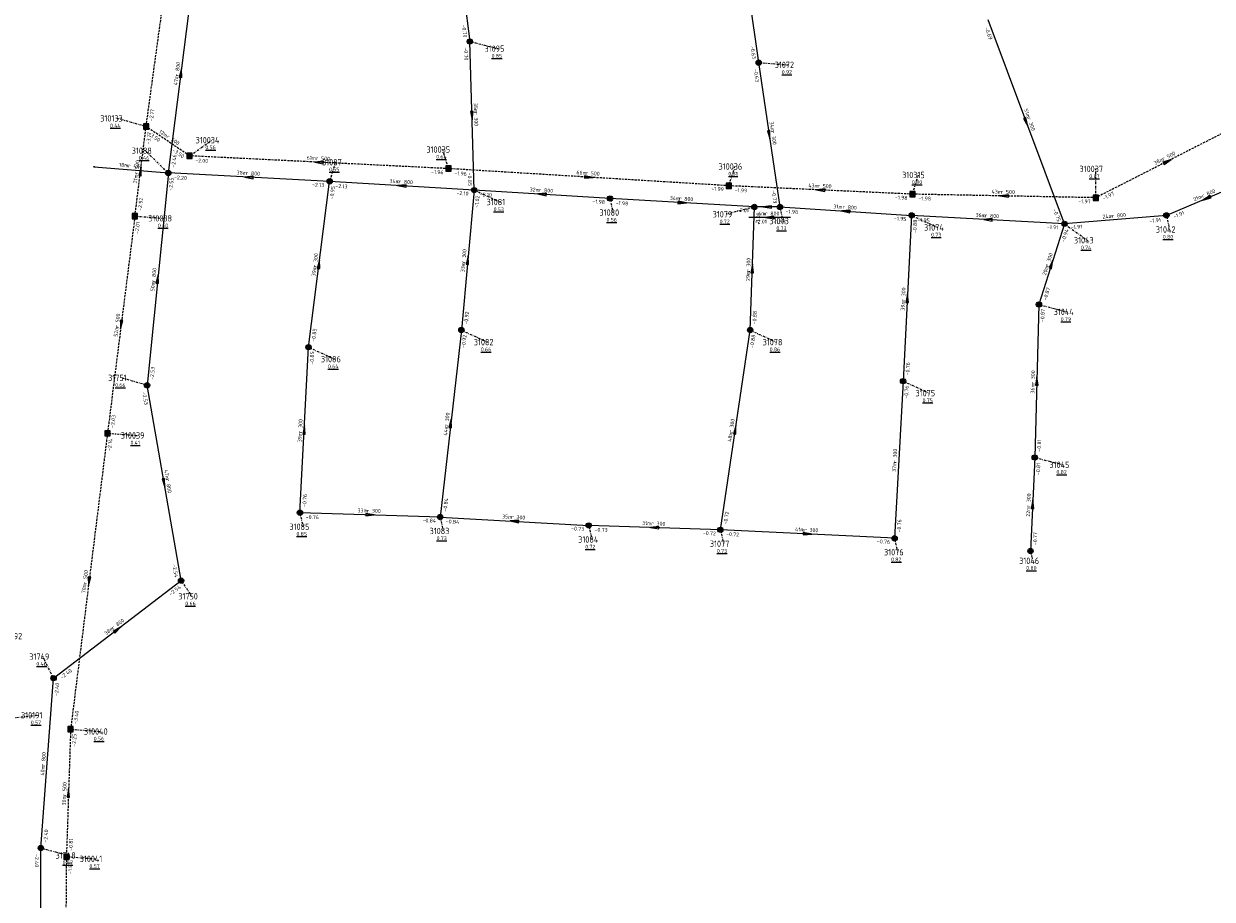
# Model space of a CAD drawing. Extents: x 188323 to 208361, y 565368 to 574910.
# Tile 66 of 256: x 201057 to 201337, y 568253 to 568459. Entities that reach past the tile are written whole.
import ezdxf

# ---------------------------------------------------------------- set-up
doc = ezdxf.new("R2010")
doc.units = 0
doc.linetypes.add('DASHDOT', pattern=[1, 0.5, -0.25, 0, -0.25])
doc.linetypes.add('DASHED', pattern=[0.75, 0.5, -0.25])
doc.layers.get('0').update_dxf_attribs({"linetype": 'CONTINUOUS'})
for name, color, linetype in [('RIO-AFM', 7, 'CONTINUOUS'), ('RIO-BOK', 7, 'CONTINUOUS'), ('RIO-DET', 7, 'CONTINUOUS'), ('RIO-KNP', 7, 'CONTINUOUS'), ('RIO-KNR', 7, 'CONTINUOUS'), ('RIO-LAG_0B', 7, 'CONTINUOUS'), ('RIO-LAG_1B', 7, 'DASHED'), ('RIO-LEN', 7, 'CONTINUOUS'), ('RIO-MVD', 1, 'CONTINUOUS'), ('RIO-VRB', 6, 'DASHDOT'), ('RIO-VRH', 7, 'CONTINUOUS')]:
    doc.layers.add(name, color=color, linetype=linetype)
doc.styles.add('RIO-TXT', font='isocp.shx')

# ---------------------------------------------------------------- blocks, each defined once
blk = doc.blocks.new('L_VHR')
blk.add_lwpolyline([(-0.5, 0), (0.5, 0), (-0.5, 0.15), (-0.5, -0.15), (0.5, 0)])
blk = doc.blocks.new('K_IPR')
blk.add_lwpolyline([(-0.5, -0.5), (0.5, -0.5), (0.5, 0.5), (-0.5, 0.5)], close=True)
blk.add_solid([(-0.5, 0.5), (0.5, 0.5), (-0.5, -0.5), (0.5, -0.5)])
at = {"style": 'RIO-TXT', "flags": 1}
blk.add_attdef('KNOOPNAAM', (2, 2), '', height=1, dxfattribs=at)
blk = doc.blocks.new('K_IPG')
blk.add_circle((0, 0), 0.5)
for points in [[(0, 0), (-0.5, 0), (-0.433013, 0.25)], [(0, 0), (-0.433013, -0.25), (-0.5, 0)], [(0, 0), (-0.433013, 0.25), (-0.25, 0.433013)], [(0, 0), (-0.25, -0.433013), (-0.433013, -0.25)], [(0, 0), (-0.25, 0.433013), (0, 0.5)], [(0, 0), (0, -0.5), (-0.25, -0.433013)], [(0, 0), (0, 0.5), (0.25, 0.433013)], [(0, 0), (0.25, 0.433013), (0.433013, 0.25)], [(0, 0), (0.433013, 0.25), (0.5, 0)], [(0, 0), (0.5, 0), (0.433013, -0.25)], [(0, 0), (0.433013, -0.25), (0.25, -0.433013)], [(0, 0), (0.25, -0.433013), (0, -0.5)]]:
    blk.add_solid(points)
at = {"style": 'RIO-TXT', "flags": 1}
blk.add_attdef('KNOOPNAAM', (2, 2), '', height=1, dxfattribs=at)
blk = doc.blocks.new('K_FIC')
blk.add_circle((0, 0), 0.0625)
at = {"style": 'RIO-TXT', "flags": 1}
blk.add_attdef('KNOOPNAAM', (2, 2), '', height=1, dxfattribs=at)
blk = doc.blocks.new('493_03______31073_____31079_')
at = {"layer": 'RIO-LAG_0B'}
blk.add_line((0, 0), (-9.821, -0.004), dxfattribs=at)
at = {"layer": 'RIO-VRH', "xscale": 2, "yscale": 2, "zscale": 2, "rotation": 180}
blk.add_blockref('L_VHR', (-4.9105, -0.002), dxfattribs=at)
at = {"layer": 'RIO-AFM', "style": 'RIO-TXT'}
blk.add_text('r 800', height=0.9, rotation=360, dxfattribs=at).set_placement((-5.9907, 0.4984))
at = {"layer": 'RIO-BOK', "style": 'RIO-TXT'}
for s, p in [('-2.01', (-8.4203, -1.4031)), ('-1.98', (-4.0993, -1.4004))]:
    blk.add_text(s, height=0.9, rotation=360, dxfattribs=at).set_placement(p)
at = {"layer": 'RIO-LEN', "style": 'RIO-TXT'}
blk.add_text('6m', height=0.9, rotation=360, dxfattribs=at).set_placement((-7.6107, 0.4974))

msp = doc.modelspace()

# ---------------------------------------------------------------- linework, layer by layer
at = {"layer": 'RIO-LAG_0B'}
for p, q in [((201156, 568500.992), (201162, 568454.976)), ((201223.616, 568493.44), (201230, 568449.984)), ((201091.008, 568424), (201096.992, 568470.976)), ((201302, 568412.032), (201284, 568460.032)), ((201163.008, 568419.968), (201162, 568454.976)), ((201230, 568449.984), (201235.008, 568416)), ((201073.552, 568425.472), (201091.008, 568424)), ((201091.008, 568424), (201086, 568374.016)), ((201128.992, 568422.016), (201091.008, 568424)), ((201124, 568382.976), (201128.992, 568422.016)), ((201163.008, 568419.968), (201128.992, 568422.016)), ((201344.992, 568422.016), (201326, 568414.016)), ((201163.008, 568419.968), (201160, 568387.008)), ((201195.008, 568417.984), (201163.008, 568419.968)), ((201228.992, 568416), (201195.008, 568417.984)), ((201228, 568387.008), (201228.992, 568416)), ((201235.008, 568416), (201228.992, 568416)), ((201235.008, 568416), (201266, 568414.016)), ((201266, 568414.016), (201264, 568374.976)), ((201302, 568412.032), (201266, 568414.016)), ((201302, 568412.032), (201296, 568393.024)), ((201326, 568414.016), (201302, 568412.032)), ((201296, 568393.024), (201295.008, 568356.992)), ((201160, 568387.008), (201155.008, 568342.976)), ((201220.992, 568339.968), (201228, 568387.008)), ((201122, 568344), (201124, 568382.976)), ((201094, 568328), (201086, 568374.016)), ((201264, 568374.976), (201262, 568337.984)), ((201295.008, 568356.992), (201294, 568334.976)), ((201155.008, 568342.976), (201122, 568344)), ((201155.008, 568342.976), (201190, 568340.992)), ((201220.992, 568339.968), (201190, 568340.992)), ((201262, 568337.984), (201220.992, 568339.968)), ((201064, 568305.024), (201094, 568328)), ((201060.992, 568265.024), (201064, 568305.024)), ((201060.992, 568227.008), (201060.992, 568265.024))]:
    msp.add_line(p, q, dxfattribs=at)
at = {"layer": 'RIO-LAG_1B'}
for p, q in [((201085.776, 568434.944), (201094, 568494.976)), ((201083.136, 568413.824), (201085.776, 568434.944)), ((201096, 568428.032), (201085.776, 568434.944)), ((201343.072, 568435.328), (201309.376, 568418.176)), ((201156.992, 568425.024), (201096, 568428.032)), ((201223.008, 568420.992), (201156.992, 568425.024)), ((201266.224, 568419.008), (201223.008, 568420.992)), ((201309.376, 568418.176), (201266.224, 568419.008)), ((201083.136, 568413.824), (201076.672, 568362.688)), ((201076.672, 568362.688), (201068, 568292.992)), ((201068, 568292.992), (201067.008, 568262.976)), ((201067.008, 568262.976), (201066.768, 568235.264))]:
    msp.add_line(p, q, dxfattribs=at)
at = {"layer": 'RIO-VRB'}
for p, q in [((201162, 568455), (201168.6482, 568453.28)), ((201230, 568450), (201236.9675, 568449.4713)), ((201085.78, 568434.94), (201078.8121, 568436.8665)), ((201096, 568428), (201101.2609, 568431.7378)), ((201091, 568424), (201085.5791, 568429.2464)), ((201157, 568425), (201155.6055, 568429.529)), ((201129, 568422), (201130.3933, 568426.5294)), ((201223, 568421), (201224.3933, 568425.5294)), ((201266.22, 568419), (201267.6133, 568423.5294)), ((201309.37, 568418.18), (201309.369, 568424.955)), ((201163, 568420), (201169.1269, 568417.1622)), ((201195, 568418), (201195.7071, 568414.6868)), ((201229, 568416), (201222.3525, 568414.2779)), ((201235, 568416), (201235.7071, 568412.6868)), ((201083.13, 568413.85), (201090.0975, 568413.3213)), ((201266, 568414), (201272.1269, 568411.1622)), ((201302, 568412), (201307.4194, 568408.1519)), ((201326, 568414), (201326.7071, 568410.6868)), ((201296, 568393), (201302.6482, 568391.28)), ((201160, 568387), (201166.1269, 568384.1622)), ((201228, 568387), (201234.1269, 568384.1622)), ((201124, 568383), (201130.1269, 568380.1622)), ((201086, 568374), (201080.017, 568375.7531)), ((201264, 568375), (201270.1269, 568372.1622)), ((201076.67, 568362.71), (201083.6375, 568362.1813)), ((201295, 568357), (201301.6482, 568355.28)), ((201122, 568344), (201122.7071, 568340.6868)), ((201155, 568343), (201155.7071, 568339.6868)), ((201190, 568341), (201190.7071, 568337.6868)), ((201221, 568340), (201221.7071, 568336.6868)), ((201262, 568338), (201262.7071, 568334.6868)), ((201294, 568335), (201294.5335, 568332.6716)), ((201094, 568328), (201096.537, 568324.3047)), ((201064, 568305), (201061.4616, 568310.0945)), ((201053.08, 568295.58), (201060.155, 568296.28)), ((201068, 568293), (201074.9675, 568292.4713)), ((201061, 568265), (201067.6482, 568263.28)), ((201067, 568263), (201073.9675, 568262.4713))]:
    msp.add_line(p, q, dxfattribs=at)

# ---------------------------------------------------------------- block references
at = {"layer": 'RIO-DET'}
msp.add_blockref('493_03______31073_____31079_', (201237.504, 568413.504), dxfattribs=at)
at = {"layer": 'RIO-KNP', "xscale": 1.25, "yscale": 1.25, "zscale": 1.25}
for name, p in [('K_IPG', (201162, 568454.976)), ('K_IPG', (201230, 568449.984)), ('K_IPR', (201085.776, 568434.944)), ('K_IPR', (201096, 568428.032)), ('K_FIC', (201073.552, 568425.472)), ('K_IPG', (201091.008, 568424)), ('K_IPR', (201156.992, 568425.024)), ('K_IPG', (201128.992, 568422.016)), ('K_IPG', (201163.008, 568419.968)), ('K_IPR', (201223.008, 568420.992)), ('K_IPG', (201195.008, 568417.984)), ('K_IPR', (201266.224, 568419.008)), ('K_IPR', (201309.376, 568418.176)), ('K_IPG', (201228.992, 568416)), ('K_IPG', (201235.008, 568416)), ('K_IPR', (201083.136, 568413.824)), ('K_IPG', (201266, 568414.016)), ('K_IPG', (201302, 568412.032)), ('K_IPG', (201326, 568414.016)), ('K_IPG', (201296, 568393.024)), ('K_IPG', (201160, 568387.008)), ('K_IPG', (201228, 568387.008)), ('K_IPG', (201124, 568382.976)), ('K_IPG', (201086, 568374.016)), ('K_IPG', (201264, 568374.976)), ('K_IPR', (201076.672, 568362.688)), ('K_IPG', (201295.008, 568356.992)), ('K_IPG', (201122, 568344)), ('K_IPG', (201155.008, 568342.976)), ('K_IPG', (201190, 568340.992)), ('K_IPG', (201220.992, 568339.968)), ('K_IPG', (201262, 568337.984)), ('K_IPG', (201294, 568334.976)), ('K_IPG', (201094, 568328)), ('K_IPG', (201064, 568305.024)), ('K_IPR', (201068, 568292.992)), ('K_IPG', (201060.992, 568265.024)), ('K_IPR', (201067.008, 568262.976))]:
    msp.add_blockref(name, p, dxfattribs=at)
at = {"layer": 'RIO-VRH', "xscale": 2, "yscale": 2, "zscale": 2}
for p, rotation in [((201094, 568447.5), 82.7167), ((201162.5, 568437.5), 271.6455), ((201293, 568436), 290.563), ((201232.5, 568433), 278.3741), ((201126.5, 568426.5), 177.1847), ((201326.22, 568426.745), 386.9419), ((201084.455, 568424.395), 82.8298), ((201110, 568423), 176.9875), ((201190, 568423), 356.5321), ((201146, 568421), 176.6339), ((201179, 568419), 176.424), ((201244.61, 568420), 177.3508), ((201287.795, 568418.59), 178.9114), ((201335.5, 568418), 202.8313), ((201212, 568417), 356.6339), ((201232, 568416), 180), ((201250.5, 568415), 536.309), ((201284, 568413), 176.8205), ((201161.5, 568403.5), 444.797), ((201126.5, 568402.5), 82.6859), ((201228.5, 568401.5), 88.0162), ((201299, 568402.5), 432.4671), ((201088.5, 568399), 444.2809), ((201265, 568394.5), 447.0555), ((201079.9, 568388.28), 262.7922), ((201295.5, 568375), 448.3999), ((201123, 568363.5), 87.0555), ((201157.5, 568365), 443.5085), ((201224.5, 568363.5), 81.5206), ((201090, 568351), 279.8739), ((201294.5, 568346), 447.3886), ((201138.5, 568343.5), 358.2645), ((201172.5, 568342), 536.7299), ((201205.5, 568340.5), 178.1526), ((201241.5, 568339), 357.2076), ((201072.335, 568327.855), 262.902), ((201079, 568316.5), 37.4724), ((201067.5, 568278), 448.082)]:
    msp.add_blockref('L_VHR', p, dxfattribs=dict(at, rotation=rotation))

# ---------------------------------------------------------------- texts
at = {"layer": 'RIO-AFM', "style": 'RIO-TXT'}
for s, rotation, p in [('r 800', 82.7167, (201093.4014, 568446.7597)), ('r 300', 271.6455, (201162.9872, 568438.3246)), ('r 300', 290.563, (201293.1984, 568436.9398)), ('r 500', 325.8246, (201090.5022, 568432.3418)), ('r 300', 278.3741, (201232.887, 568433.8762)), ('r 500', 386.9419, (201325.2656, 568426.8336)), ('r 400', 355.0874, (201081.5108, 568425.3226)), ('r 500', 82.8298, (201083.8579, 568423.6533)), ('r 500', 357.1847, (201125.7159, 568427.058)), ('r 800', 356.9875, (201109.2175, 568423.5534)), ('r 500', 356.5321, (201189.2227, 568423.5685)), ('r 800', 356.6339, (201145.2207, 568421.557)), ('r 800', 356.424, (201178.2229, 568419.5592)), ('r 500', 357.3508, (201243.8242, 568420.5501)), ('r 800', 356.6339, (201211.2207, 568417.557)), ('r 500', 358.9114, (201286.9943, 568419.1185)), ('r 800', 382.8314, (201334.5566, 568418.1518)), ('r 800', 356.309, (201249.724, 568415.5605)), ('r 800', 356.8205, (201283.2191, 568413.5551)), ('r 800', 364.7632, (201313.1504, 568413.4381)), ('r 300', 82.6859, (201125.9011, 568401.7601)), ('r 300', 444.797, (201160.9188, 568402.7392)), ('r 300', 432.4671, (201298.2736, 568401.8793)), ('r 800', 444.2809, (201087.9065, 568398.2449)), ('r 300', 88.0162, (201227.9724, 568400.7077)), ('r 300', 447.0555, (201264.4473, 568393.7169)), ('r 500', 442.7922, (201079.2867, 568387.5406)), ('r 300', 448.3999, (201294.9668, 568374.2038)), ('r 300', 87.0555, (201122.4592, 568362.7166)), ('r 300', 443.5085, (201156.8983, 568364.2528)), ('r 300', 81.5206, (201223.8861, 568362.7724)), ('r 300', 446.8972, (201262.4458, 568355.7185)), ('r 800', 279.8739, (201090.3678, 568351.8866)), ('r 300', 447.3886, (201293.9573, 568345.2132)), ('r 300', 358.2645, (201137.7055, 568344.0343)), ('r 300', 356.7298, (201171.7202, 568342.556)), ('r 300', 358.1526, (201204.7065, 568341.0352)), ('r 300', 357.2076, (201240.7153, 568339.5514)), ('r 500', 442.902, (201071.7172, 568327.1153)), ('r 800', 37.4724, (201078.053, 568316.404)), ('r 800', 85.7022, (201061.9408, 568284.2296)), ('r 500', 448.082, (201066.9643, 568277.2068))]:
    msp.add_text(s, height=0.9, rotation=rotation, dxfattribs=at).set_placement(p)
at = {"layer": 'RIO-BOK', "style": 'RIO-TXT'}
for s, rotation, p in [('-0.70', 277.4397, (201160.108, 568458.888)), ('-0.69', 290.563, (201283.1818, 568458.1973)), ('-0.70', 271.6455, (201160.6415, 568453.5599)), ('-0.63', 278.3802, (201228.0429, 568453.8562)), ('-0.63', 278.3741, (201228.8196, 568448.4107)), ('-2.17', 82.1984, (201087.3569, 568436.137)), ('-3.17', 82.8298, (201086.6578, 568430.6964)), ('-3.50', 325.8246, (201086.1528, 568432.9957)), ('-3.50', 325.8246, (201091.8246, 568429.1494)), ('-2.46', 82.7167, (201092.566, 568425.2112)), ('-2.00', 357.1847, (201097.3302, 568426.5338)), ('-2.20', 356.9875, (201092.3252, 568422.5292)), ('-1.96', 357.1847, (201152.8379, 568423.8392)), ('-1.96', 356.5321, (201158.3135, 568423.5187)), ('-0.85', 271.6455, (201161.5031, 568424.0585)), ('-2.55', 444.2809, (201091.956, 568419.7842)), ('-2.13', 356.9875, (201124.8333, 568420.8389)), ('-0.95', 82.6859, (201129.8672, 568417.7548)), ('-2.13', 356.6339, (201130.3161, 568420.5211)), ('-1.99', 356.5321, (201218.8257, 568419.8898)), ('-1.99', 357.3508, (201224.3345, 568419.5376)), ('-2.92', 82.8298, (201084.6936, 568415.0643)), ('-2.10', 356.6339, (201158.8259, 568418.8621)), ('-1.02', 444.797, (201164.0048, 568415.7923)), ('-2.10', 356.424, (201164.3107, 568418.5162)), ('-1.98', 356.424, (201190.822, 568416.8761)), ('-0.73', 278.3741, (201233.0373, 568419.8555)), ('-1.98', 357.3508, (201262.0612, 568417.8158)), ('-1.98', 358.9114, (201267.5938, 568417.5745)), ('-1.97', 358.9114, (201305.2445, 568416.8829)), ('-1.97', 386.9419, (201311.2526, 568417.5675)), ('-1.98', 356.6339, (201196.3161, 568416.5211)), ('-2.01', 356.6339, (201224.8259, 568414.8621)), ('-1.98', 356.309, (201236.3077, 568414.5136)), ('-0.75', 290.563, (201299.2777, 568415.3573)), ('-1.91', 382.8314, (201327.8338, 568413.2541)), ('-2.01', 442.7922, (201083.9753, 568409.6109)), ('-1.01', 88.0162, (201230.2579, 568411.8537)), ('-1.95', 356.309, (201261.8197, 568412.8839)), ('-0.88', 447.0555, (201267.1661, 568409.8352)), ('-1.95', 356.8205, (201267.3209, 568412.5253)), ('-1.91', 364.7632, (201322.0298, 568412.277)), ('-1.91', 356.8205, (201297.8299, 568410.8498)), ('-0.94', 432.4671, (201302.0908, 568407.6716)), ('-1.91', 364.7632, (201303.512, 568410.722)), ('-0.87', 432.4671, (201297.756, 568393.9143)), ('-0.92', 444.797, (201161.5202, 568388.2682)), ('-0.88', 88.0162, (201229.4474, 568388.3507)), ('-0.87', 448.3999, (201297.2654, 568388.863)), ('-0.85', 82.6859, (201125.5666, 568384.2104)), ('-0.92', 443.5085, (201160.9029, 568382.7715)), ('-0.88', 81.5206, (201228.7807, 568382.7379)), ('-0.85', 87.0555, (201125.1882, 568378.8332)), ('-0.76', 447.0555, (201265.469, 568376.3272)), ('-2.53', 444.2809, (201087.5315, 568375.2545)), ('-0.76', 446.8972, (201265.1558, 568370.8322)), ('-2.53', 279.8739, (201084.8616, 568372.3803)), ('-2.03', 442.7922, (201078.2336, 568363.9243)), ('-2.14', 442.902, (201077.5117, 568358.4743)), ('-0.81', 448.3999, (201296.4375, 568358.3613)), ('-0.81', 447.3886, (201296.201, 568352.8411)), ('-0.76', 87.0555, (201123.4699, 568345.3262)), ('-0.84', 443.5085, (201156.5483, 568344.2337)), ('-0.76', 358.2645, (201123.3576, 568342.5591)), ('-0.84', 358.2645, (201150.8605, 568341.7431)), ('-0.84', 356.7298, (201156.3186, 568341.5233)), ('-0.72', 81.5206, (201222.5909, 568341.1783)), ('-0.76', 446.8972, (201263.4727, 568339.3231)), ('-0.73', 356.7298, (201185.8285, 568339.8557)), ('-0.73', 358.1526, (201191.3548, 568339.5565)), ('-0.72', 358.1526, (201216.8581, 568338.75)), ('-0.72', 357.2076, (201222.3308, 568338.5343)), ('-0.76', 357.2076, (201257.8377, 568336.8248)), ('-0.77', 447.3886, (201295.4613, 568336.3357)), ('-2.54', 279.8739, (201091.9448, 568331.8039)), ('-2.54', 37.4724, (201091.5977, 568324.3942)), ('-2.40', 37.4724, (201065.9627, 568304.7406)), ('-2.40', 85.7022, (201065.0894, 568300.8062)), ('-3.40', 442.902, (201069.5613, 568294.2173)), ('-2.25', 448.082, (201069.2462, 568288.8562)), ('-2.40', 85.7022, (201062.5008, 568266.2912)), ('-0.81', 448.082, (201068.445, 568264.3533)), ('-2.40', 270, (201059.6007, 568263.5996)), ('-1.88', 449.5161, (201068.351, 568258.8884))]:
    msp.add_text(s, height=0.9, rotation=rotation, dxfattribs=at).set_placement(p)
at = {"layer": 'RIO-KNR', "style": 'RIO-TXT'}
for s, p in [('31095', (201165.4607, 568452.53)), ('31072', (201233.78, 568448.7213)), ('310133', (201074.9871, 568436.1165)), ('310034', (201097.4359, 568430.9878)), ('31088', (201082.3916, 568428.4964)), ('310035', (201151.7805, 568428.779)), ('31087', (201127.2058, 568425.7794)), ('310036', (201220.5683, 568424.7794)), ('310315', (201263.7883, 568422.7794)), ('310037', (201305.544, 568424.205)), ('31081', (201165.9394, 568416.4122)), ('31080', (201192.5196, 568413.9368)), ('31079', (201219.165, 568413.5279)), ('310038', (201086.2725, 568412.5713)), ('31073', (201232.5196, 568411.9368)), ('31074', (201268.9394, 568410.4122)), ('31042', (201323.5196, 568409.9368)), ('31043', (201304.2319, 568407.4019)), ('31044', (201299.4607, 568390.53)), ('31082', (201162.9394, 568383.4122)), ('31078', (201230.9394, 568383.4122)), ('31086', (201126.9394, 568379.4122)), ('31751', (201076.8295, 568375.0031)), ('31075', (201266.9394, 568371.4122)), ('310039', (201079.8125, 568361.4313)), ('31045', (201298.4607, 568354.53)), ('31085', (201119.5196, 568339.9368)), ('31083', (201152.5196, 568338.9368)), ('31084', (201187.5196, 568336.9368)), ('31077', (201218.5196, 568335.9368)), ('31076', (201259.5196, 568333.9368)), ('31046', (201291.346, 568331.9216)), ('31750', (201093.3495, 568323.5547)), ('310192', (201051.2983, 568314.1894)), ('31749', (201058.2741, 568309.3445)), ('310191', (201056.33, 568295.53)), ('310040', (201071.1425, 568291.7213)), ('31748', (201064.4607, 568262.53)), ('310041', (201070.1425, 568261.7213))]:
    msp.add_text(s, height=1.5, dxfattribs=at).set_placement(p)
at = {"layer": 'RIO-LEN', "style": 'RIO-TXT'}
for s, rotation, p in [('47m', 82.7167, (201093.1279, 568444.6171)), ('35m', 271.6455, (201162.9242, 568440.4837)), ('51m', 290.563, (201292.4387, 568438.9617)), ('34m', 278.3741, (201232.5714, 568436.013)), ('12m', 325.8246, (201088.7145, 568433.5541)), ('18m', 355.0874, (201079.3586, 568425.5062)), ('61m', 357.1847, (201123.5584, 568427.1628)), ('38m', 386.9419, (201323.3407, 568425.8536)), ('21m', 82.8298, (201083.5886, 568421.5102)), ('38m', 356.9875, (201107.0604, 568423.6656)), ('66m', 356.5321, (201187.0665, 568423.6978)), ('34m', 356.6339, (201143.0644, 568421.6825)), ('32m', 356.424, (201176.067, 568419.6926)), ('43m', 357.3508, (201241.6665, 568420.6486)), ('34m', 356.6339, (201209.0644, 568417.6825)), ('43m', 358.9114, (201284.8346, 568419.1582)), ('21m', 382.8314, (201332.5664, 568417.3124)), ('31m', 356.309, (201247.5684, 568415.6982)), ('36m', 356.8205, (201281.0623, 568413.6735)), ('24m', 364.7632, (201310.9979, 568413.2573)), ('39m', 82.6859, (201125.6264, 568399.6177)), ('33m', 444.797, (201160.7246, 568400.588)), ('29m', 88.0162, (201227.8979, 568398.549)), ('20m', 432.4671, (201297.6244, 568399.8191)), ('50m', 444.2809, (201087.6929, 568396.0955)), ('39m', 447.0555, (201264.3381, 568391.5597)), ('52m', 442.7922, (201079.0173, 568385.3975)), ('36m', 448.3999, (201294.9082, 568372.0446)), ('44m', 443.5085, (201156.6557, 568362.1065)), ('39m', 87.0555, (201122.3485, 568360.5595)), ('48m', 81.5206, (201223.5679, 568360.6359)), ('47m', 279.8739, (201089.9964, 568354.0144)), ('37m', 446.8972, (201262.3306, 568353.5616)), ('33m', 358.2645, (201135.5465, 568344.0983)), ('22m', 447.3886, (201293.8605, 568343.0554)), ('35m', 356.7298, (201169.5636, 568342.6778)), ('31m', 358.1526, (201202.5476, 568341.1035)), ('41m', 357.2076, (201238.5578, 568339.6553)), ('70m', 442.902, (201071.452, 568324.9716)), ('38m', 37.4724, (201076.3388, 568315.0898)), ('40m', 85.7022, (201061.7793, 568282.0756)), ('30m', 448.082, (201066.8937, 568275.048))]:
    msp.add_text(s, height=0.9, rotation=rotation, dxfattribs=at).set_placement(p)
at = {"layer": 'RIO-MVD', "style": 'RIO-TXT'}
for s, p in [('%%U0.85', (201167.1182, 568451.13)), ('%%U0.92', (201235.4375, 568447.3213)), ('%%U0.44', (201077.2821, 568434.7165)), ('%%U0.56', (201099.7309, 568429.5878)), ('%%U0.46', (201084.0491, 568427.0964)), ('%%U0.64', (201154.0755, 568427.379)), ('%%U0.55', (201128.8633, 568424.3794)), ('%%U0.81', (201222.8633, 568423.3794)), ('%%U0.87', (201307.839, 568422.805)), ('%%U0.80', (201266.0833, 568421.3794)), ('%%U0.53', (201167.5969, 568415.0122)), ('%%U0.60', (201088.5675, 568411.1713)), ('%%U0.56', (201194.1771, 568412.5368)), ('%%U0.72', (201220.8225, 568412.1279)), ('%%U0.73', (201234.1771, 568410.5368)), ('%%U0.73', (201270.5969, 568409.0122)), ('%%U0.80', (201325.1771, 568408.5368)), ('%%U0.74', (201305.8894, 568406.0019)), ('%%U0.79', (201301.1182, 568389.13)), ('%%U0.66', (201164.5969, 568382.0122)), ('%%U0.86', (201232.5969, 568382.0122)), ('%%U0.64', (201128.5969, 568378.0122)), ('%%U0.66', (201078.487, 568373.6031)), ('%%U0.75', (201268.5969, 568370.0122)), ('%%U0.41', (201082.1075, 568360.0313)), ('%%U0.82', (201300.1182, 568353.13)), ('%%U0.85', (201121.1771, 568338.5368)), ('%%U0.73', (201154.1771, 568337.5368)), ('%%U0.72', (201189.1771, 568335.5368)), ('%%U0.73', (201220.1771, 568334.5368)), ('%%U0.82', (201261.1771, 568332.5368)), ('%%U0.80', (201293.0035, 568330.5216)), ('%%U0.66', (201095.007, 568322.1547)), ('%%U0.46', (201059.9316, 568307.9445)), ('%%U0.57', (201058.625, 568294.13)), ('%%U0.56', (201073.4375, 568290.3213)), ('%%U0.47', (201066.1182, 568261.13)), ('%%U0.57', (201072.4375, 568260.3213))]:
    msp.add_text(s, height=0.9, dxfattribs=at).set_placement(p)

doc.saveas('drawing.dxf')
